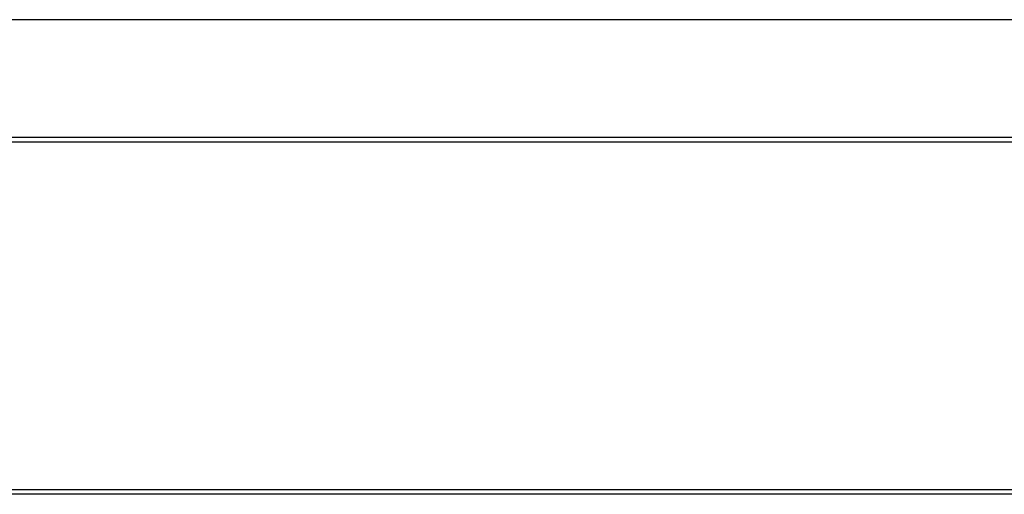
# Model space of a CAD drawing. Header units: inches. Extents: x 18 to 846, y -44 to 561.
# Tile 121 of 256: x 121 to 171, y 257 to 281. Entities that reach past the tile are written whole.
import ezdxf

# ---------------------------------------------------------------- set-up
doc = ezdxf.new("R2010")
doc.units = ezdxf.units.IN
doc.header["$LTSCALE"] = 24
doc.header["$MEASUREMENT"] = 0
doc.layers.add('Visible (ANSI)', color=7, linetype='Continuous', lineweight=30)

msp = doc.modelspace()

# ---------------------------------------------------------------- linework, layer by layer
at = {"layer": 'Visible (ANSI)'}
for p, q in [((192.16374, 281.0815), (78.16374, 281.0815)), ((94.16374, 275.0815), (184.91374, 275.0815)), ((184.91374, 274.8315), (94.16374, 274.8315)), ((87.16374, 257.0815), (183.16374, 257.0815)), ((192.16374, 256.8315), (78.16374, 256.8315))]:
    msp.add_line(p, q, dxfattribs=at)

doc.saveas('drawing.dxf')
